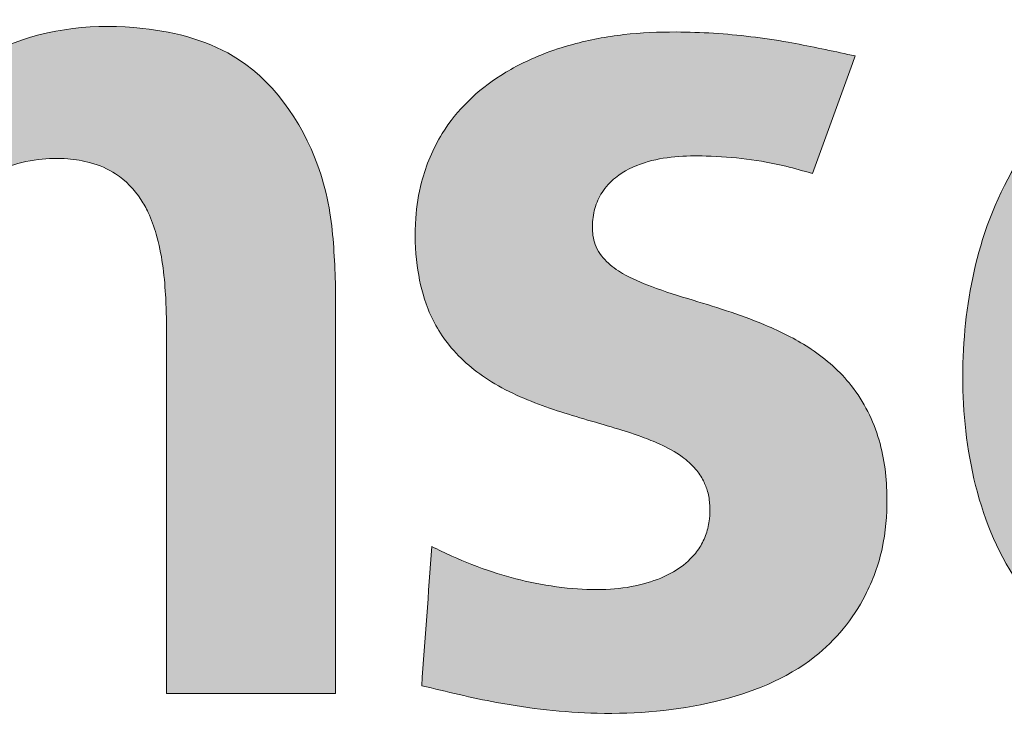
# Model space of a CAD drawing. Header units: millimetres. Extents: x 15 to 598, y 5 to 415.
# Tile 3 of 15: x 413 to 423, y 19 to 26. Entities that reach past the tile are written whole.
import ezdxf

# ---------------------------------------------------------------- set-up
doc = ezdxf.new("R2010")
doc.units = ezdxf.units.MM

# ---------------------------------------------------------------- blocks, each defined once
blk = doc.blocks.new('LOGO_sombreado')
at = {"linetype": 'Continuous'}
h = blk.add_hatch(color=7, dxfattribs=at)
edge = h.paths.add_edge_path(flags=0)
edge.add_line((6.331797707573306, 7.107547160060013), (8.019145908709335, 7.107547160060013))
edge.add_line((8.019145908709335, 7.107547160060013), (8.019145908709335, 10.26919488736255))
edge.add_spline(control_points=[(8.019145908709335, 10.26919488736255), (8.019362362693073, 10.29463798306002), (8.020131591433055, 10.38505701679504), (8.030564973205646, 10.61335023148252), (8.076487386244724, 10.96434234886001), (8.182428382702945, 11.39986354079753), (8.35407642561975, 11.76977447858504), (8.558165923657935, 12.03138583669), (8.760279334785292, 12.20580425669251), (9.011474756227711, 12.34112367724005), (9.309777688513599, 12.41061250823), (9.596346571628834, 12.41636489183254), (9.859332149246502, 12.37547313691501), (10.12801583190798, 12.26079107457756), (10.31439385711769, 12.0668926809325), (10.43241604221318, 11.85094124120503), (10.51034905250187, 11.63613438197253), (10.56461873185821, 11.3605199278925), (10.59056230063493, 11.07396862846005), (10.59927150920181, 10.79644823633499), (10.59936301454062, 10.62081539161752), (10.59941059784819, 10.52948529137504)], knot_values=[0, 0, 0, 0, 0.0141080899, 0.050136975, 0.1266500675, 0.2100168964, 0.2979317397, 0.3503161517, 0.392835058, 0.445135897, 0.5068722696, 0.5607428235, 0.6032194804, 0.6536967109, 0.7200224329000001, 0.7473273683, 0.7899836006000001, 0.8460831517, 0.9026176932, 0.9493606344, 1, 1, 1, 1], weights=[1, 1, 1, 1, 1, 1, 1, 1, 1, 1, 1, 1, 1, 1, 1, 1, 1, 1, 1, 1, 1, 1], degree=3, periodic=0)
edge.add_line((10.59941059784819, 10.52948529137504), (10.59941059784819, 7.089933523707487))
edge.add_line((10.59941059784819, 7.089933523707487), (12.27984119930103, 7.089933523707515))
edge.add_line((12.27984119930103, 7.089933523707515), (12.27984119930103, 11.17825423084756))
edge.add_spline(control_points=[(12.27984119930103, 11.17825423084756), (12.27018093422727, 11.41063298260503), (12.25502436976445, 11.77522582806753), (12.06865441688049, 12.58378423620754), (11.5049936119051, 13.45241503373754), (10.2430076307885, 13.79187371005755), (9.032160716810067, 13.66729077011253), (8.263178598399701, 13.10193907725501), (7.994606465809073, 12.73960747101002), (7.955002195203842, 12.68617721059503)], knot_values=[4, 4, 4, 4, 4.111727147, 4.1752953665, 4.4010084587, 4.562164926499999, 4.7823620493, 4.9679066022, 5, 5, 5, 5], weights=[1, 1, 1, 1, 1, 1, 1, 1, 1, 1], degree=3, periodic=0)
edge.add_line((7.955002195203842, 12.68617721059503), (7.932797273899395, 12.68617721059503))
edge.add_line((7.932797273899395, 12.68617721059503), (7.932797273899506, 13.56685902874))
edge.add_line((7.932797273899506, 13.56685902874), (6.331797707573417, 13.56685902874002))
edge.add_line((6.331797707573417, 13.56685902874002), (6.331797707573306, 7.107547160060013))
h = blk.add_hatch(color=7, dxfattribs=at)
edge = h.paths.add_edge_path(flags=0)
edge.add_spline(control_points=[(13.13744135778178, 7.167005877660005), (13.38466267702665, 7.107232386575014), (13.95811692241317, 6.968581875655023), (14.93973334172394, 6.855926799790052), (16.03338903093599, 6.947953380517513), (17.01728315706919, 7.329413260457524), (17.5362560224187, 7.96287488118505), (17.73915603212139, 8.528973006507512), (17.78343173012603, 9.058559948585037), (17.71894508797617, 9.62659346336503), (17.45487721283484, 10.15799125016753), (17.03863957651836, 10.52197647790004), (16.49795944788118, 10.7988983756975), (15.95045781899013, 10.96647465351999), (15.45882120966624, 11.11702412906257), (15.165703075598, 11.24102746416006), (14.96819193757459, 11.37894010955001), (14.85110286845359, 11.54350533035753), (14.82726032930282, 11.73546287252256), (14.85198817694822, 11.91415141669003), (14.927247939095, 12.08599217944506), (15.08846330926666, 12.25919313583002), (15.440370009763, 12.42732842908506), (16.03106276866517, 12.45292001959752), (16.59303522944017, 12.38629574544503), (16.93695766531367, 12.28711941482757), (17.02446649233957, 12.26188464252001)], knot_values=[2, 2, 2, 2, 2.0599122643, 2.138972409, 2.2315288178, 2.31709125, 2.3789596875, 2.4177604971, 2.4572912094, 2.5032136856, 2.5509832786, 2.5931723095, 2.6312086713, 2.6934154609, 2.7276676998, 2.7524402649, 2.7680084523, 2.7840048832, 2.798244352, 2.8124468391, 2.8261680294, 2.8417449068, 2.867173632, 2.915736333, 2.978559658, 3, 3, 3, 3], weights=[1, 1, 1, 1, 1, 1, 1, 1, 1, 1, 1, 1, 1, 1, 1, 1, 1, 1, 1, 1, 1, 1, 1, 1, 1, 1, 1], degree=3, periodic=0)
edge.add_line((17.02446649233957, 12.26188464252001), (17.4506067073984, 13.43084261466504))
edge.add_spline(control_points=[(17.4506067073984, 13.43084261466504), (17.42640198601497, 13.43605824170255), (17.20383759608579, 13.48401635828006), (16.73875892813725, 13.58599004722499), (16.16566903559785, 13.65617969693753), (15.6193112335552, 13.67530279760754), (15.14815020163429, 13.65577120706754), (14.70204878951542, 13.57198359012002), (14.29028800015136, 13.43739879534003), (13.9317376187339, 13.25957294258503), (13.58966655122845, 12.99362460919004), (13.3037191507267, 12.63990881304), (13.13274959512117, 12.23197374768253), (13.06313487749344, 11.78260424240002), (13.07689065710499, 11.37200822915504), (13.16968193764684, 10.93427553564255), (13.40340487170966, 10.51161530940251), (13.75770709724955, 10.21772269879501), (14.20649648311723, 9.990929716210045), (14.71468232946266, 9.825648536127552), (15.18780466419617, 9.699132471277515), (15.52682555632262, 9.565096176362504), (15.7125440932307, 9.465128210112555), (15.85826756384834, 9.337129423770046), (15.94007103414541, 9.215214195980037), (15.98817668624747, 9.092649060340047), (16.00674675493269, 8.963200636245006), (16.00345707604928, 8.820381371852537), (15.97288433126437, 8.676762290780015), (15.90778552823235, 8.540344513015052), (15.79405267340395, 8.400051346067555), (15.60548988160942, 8.267061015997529), (15.33291413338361, 8.166502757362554), (15.00119058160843, 8.115166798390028), (14.62097311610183, 8.127913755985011), (14.22729620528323, 8.186547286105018), (13.82493270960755, 8.298114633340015), (13.50040513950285, 8.423764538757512), (13.30372364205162, 8.519048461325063), (13.23774659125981, 8.551011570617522)], knot_values=[0, 0, 0, 0, 0.0056526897, 0.0519769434, 0.1086636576, 0.1371267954, 0.1767463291, 0.2160731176, 0.240290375, 0.2755004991, 0.3068587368, 0.3384929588, 0.3783359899, 0.4061471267, 0.441815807, 0.4715371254, 0.5076169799, 0.5497683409, 0.5743493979, 0.6222107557, 0.6713737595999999, 0.6860595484, 0.7053844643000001, 0.7192199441, 0.7298753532, 0.7385865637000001, 0.7490659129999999, 0.7594942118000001, 0.7710845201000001, 0.78230819, 0.7936757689, 0.8119652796, 0.8341975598, 0.8594548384, 0.8881172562, 0.9207182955, 0.9501126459, 0.9832652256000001, 1, 1, 1, 1], weights=[1, 1, 1, 1, 1, 1, 1, 1, 1, 1, 1, 1, 1, 1, 1, 1, 1, 1, 1, 1, 1, 1, 1, 1, 1, 1, 1, 1, 1, 1, 1, 1, 1, 1, 1, 1, 1, 1, 1, 1], degree=3, periodic=0)
edge.add_line((13.23774659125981, 8.551011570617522), (13.13744135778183, 7.167005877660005))
h = blk.add_hatch(color=7, dxfattribs=at)
edge = h.paths.add_edge_path(flags=0)
edge.add_spline(control_points=[(24.60712522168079, 9.759377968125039), (24.60084025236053, 10.04717214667), (24.58808143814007, 10.63140928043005), (24.4483331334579, 11.51480830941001), (24.16775047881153, 12.29438666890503), (23.63810624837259, 13.04082795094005), (22.71006394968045, 13.59784612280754), (21.61972812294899, 13.71112289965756), (20.74532033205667, 13.60871058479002), (19.95692113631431, 13.3258554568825), (19.18152765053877, 12.69036116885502), (18.67655855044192, 11.65245666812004), (18.49460710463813, 10.56853829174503), (18.53296259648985, 9.483342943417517), (18.85169941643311, 8.409212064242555), (19.55846350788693, 7.538763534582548), (20.59117119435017, 7.007154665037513), (21.84586570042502, 6.84303111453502), (23.09672385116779, 6.936289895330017), (23.83871005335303, 7.273216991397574), (24.13211671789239, 7.406449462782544)], knot_values=[2, 2, 2, 2, 2.0466358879, 2.0946732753, 2.1444687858, 2.1794892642, 2.2412966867, 2.3128243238, 2.3533943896, 2.3832297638, 2.4477269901, 2.5097264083, 2.566318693, 2.6245448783, 2.6846055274, 2.7447722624, 2.8007983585, 2.8685466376, 2.9480188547, 3, 3, 3, 3], weights=[1, 1, 1, 1, 1, 1, 1, 1, 1, 1, 1, 1, 1, 1, 1, 1, 1, 1, 1, 1, 1], degree=3, periodic=0)
edge.add_line((24.13211671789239, 7.406449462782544), (24.13211671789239, 8.77710842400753))
edge.add_spline(control_points=[(24.13211671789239, 8.77710842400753), (24.02848456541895, 8.720509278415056), (23.80741621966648, 8.599771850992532), (23.43488956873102, 8.427360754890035), (23.01401733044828, 8.27290893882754), (22.54012279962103, 8.159144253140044), (22.09226673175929, 8.115460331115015), (21.65633838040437, 8.132460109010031), (21.27940137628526, 8.211928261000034), (20.9414278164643, 8.359993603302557), (20.64225696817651, 8.572829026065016), (20.39706316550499, 8.859163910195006), (20.22889088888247, 9.21020744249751), (20.16074901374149, 9.493657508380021), (20.13611960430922, 9.675157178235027), (20.13101035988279, 9.73979611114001), (20.12946255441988, 9.759377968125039)], knot_values=[0, 0, 0, 0, 0.0704738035, 0.1503348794, 0.2448156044, 0.3376195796, 0.4405313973, 0.5123280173, 0.5973943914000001, 0.6688196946, 0.7310421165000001, 0.8151817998, 0.8907141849, 0.9612986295, 0.9882757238, 1, 1, 1, 1], weights=[1, 1, 1, 1, 1, 1, 1, 1, 1, 1, 1, 1, 1, 1, 1, 1, 1], degree=3, periodic=0)
edge.add_line((20.12946255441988, 9.759377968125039), (24.60712522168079, 9.759377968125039))
edge = h.paths.add_edge_path(flags=0)
edge.add_spline(control_points=[(20.12942845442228, 10.91600675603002), (20.13197034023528, 10.94244384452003), (20.14000717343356, 11.02603157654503), (20.16523850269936, 11.19025108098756), (20.23512850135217, 11.47717103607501), (20.3913723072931, 11.82911507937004), (20.68087640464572, 12.15580630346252), (21.01569532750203, 12.34392997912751), (21.31602564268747, 12.42002805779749), (21.57494505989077, 12.44246300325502), (21.85909407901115, 12.43384335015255), (22.22906819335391, 12.34785379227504), (22.61536934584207, 12.07570240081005), (22.8464384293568, 11.67701377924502), (22.96176469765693, 11.28179388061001), (22.98536078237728, 11.03733778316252), (22.99707223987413, 10.91600675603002)], knot_values=[0, 0, 0, 0, 0.0170748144, 0.0539864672, 0.1067005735, 0.2067150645, 0.2982378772, 0.3823201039, 0.4495018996, 0.495973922, 0.5490574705, 0.6318662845, 0.7367338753, 0.8423938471, 0.9217752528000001, 1, 1, 1, 1], weights=[1, 1, 1, 1, 1, 1, 1, 1, 1, 1, 1, 1, 1, 1, 1, 1, 1], degree=3, periodic=0)
edge.add_line((22.99707223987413, 10.91600675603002), (20.12942845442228, 10.91600675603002))
at = {"color": 8, "linetype": 'Continuous', "lineweight": 0}
for points, knots in [([(12.27984119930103, 11.17825423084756), (12.27018093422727, 11.41063298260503), (12.25502436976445, 11.77522582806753), (12.06865441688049, 12.58378423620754), (11.5049936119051, 13.45241503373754), (10.2430076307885, 13.79187371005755), (9.032160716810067, 13.66729077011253), (8.263178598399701, 13.10193907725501), (7.994606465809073, 12.73960747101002), (7.955002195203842, 12.68617721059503)], [4, 4, 4, 4, 4.111727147, 4.1752953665, 4.4010084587, 4.562164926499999, 4.7823620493, 4.9679066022, 5, 5, 5, 5]), ([(17.4506067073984, 13.43084261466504), (17.42640198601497, 13.43605824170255), (17.20383759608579, 13.48401635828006), (16.73875892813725, 13.58599004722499), (16.16566903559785, 13.65617969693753), (15.6193112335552, 13.67530279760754), (15.14815020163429, 13.65577120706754), (14.70204878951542, 13.57198359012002), (14.29028800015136, 13.43739879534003), (13.9317376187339, 13.25957294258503), (13.58966655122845, 12.99362460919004), (13.3037191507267, 12.63990881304), (13.13274959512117, 12.23197374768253), (13.06313487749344, 11.78260424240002), (13.07689065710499, 11.37200822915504), (13.16968193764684, 10.93427553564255), (13.40340487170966, 10.51161530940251), (13.75770709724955, 10.21772269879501), (14.20649648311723, 9.990929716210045), (14.71468232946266, 9.825648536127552), (15.18780466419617, 9.699132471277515), (15.52682555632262, 9.565096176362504), (15.7125440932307, 9.465128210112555), (15.85826756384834, 9.337129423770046), (15.94007103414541, 9.215214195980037), (15.98817668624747, 9.092649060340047), (16.00674675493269, 8.963200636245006), (16.00345707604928, 8.820381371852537), (15.97288433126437, 8.676762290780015), (15.90778552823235, 8.540344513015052), (15.79405267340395, 8.400051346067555), (15.60548988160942, 8.267061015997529), (15.33291413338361, 8.166502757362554), (15.00119058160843, 8.115166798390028), (14.62097311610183, 8.127913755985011), (14.22729620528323, 8.186547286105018), (13.82493270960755, 8.298114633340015), (13.50040513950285, 8.423764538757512), (13.30372364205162, 8.519048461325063), (13.23774659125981, 8.551011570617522)], [0, 0, 0, 0, 0.0056526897, 0.0519769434, 0.1086636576, 0.1371267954, 0.1767463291, 0.2160731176, 0.240290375, 0.2755004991, 0.3068587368, 0.3384929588, 0.3783359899, 0.4061471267, 0.441815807, 0.4715371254, 0.5076169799, 0.5497683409, 0.5743493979, 0.6222107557, 0.6713737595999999, 0.6860595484, 0.7053844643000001, 0.7192199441, 0.7298753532, 0.7385865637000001, 0.7490659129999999, 0.7594942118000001, 0.7710845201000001, 0.78230819, 0.7936757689, 0.8119652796, 0.8341975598, 0.8594548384, 0.8881172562, 0.9207182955, 0.9501126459, 0.9832652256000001, 1, 1, 1, 1]), ([(24.60712522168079, 9.759377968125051), (24.60084025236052, 10.04717214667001), (24.58808143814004, 10.63140928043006), (24.44833313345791, 11.51480830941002), (24.16775047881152, 12.29438666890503), (23.63810624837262, 13.04082795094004), (22.71006394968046, 13.59784612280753), (21.619728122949, 13.71112289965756), (20.74532033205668, 13.60871058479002), (19.95692113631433, 13.32585545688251), (19.18152765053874, 12.69036116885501), (18.67655855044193, 11.65245666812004), (18.4946071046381, 10.56853829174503), (18.53296259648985, 9.483342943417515), (18.85169941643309, 8.409212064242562), (19.55846350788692, 7.538763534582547), (20.59117119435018, 7.007154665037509), (21.84586570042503, 6.843031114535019), (23.0967238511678, 6.936289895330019), (23.83871005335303, 7.273216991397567), (24.13211671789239, 7.406449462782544)], [2, 2, 2, 2, 2.0466358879, 2.0946732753, 2.1444687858, 2.1794892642, 2.2412966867, 2.3128243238, 2.3533943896, 2.3832297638, 2.4477269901, 2.5097264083, 2.566318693, 2.6245448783, 2.6846055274, 2.7447722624, 2.8007983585, 2.8685466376, 2.9480188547, 3, 3, 3, 3]), ([(8.019145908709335, 10.26919488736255), (8.019362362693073, 10.29463798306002), (8.020131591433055, 10.38505701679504), (8.030564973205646, 10.61335023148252), (8.076487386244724, 10.96434234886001), (8.182428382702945, 11.39986354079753), (8.35407642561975, 11.76977447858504), (8.558165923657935, 12.03138583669), (8.760279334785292, 12.20580425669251), (9.011474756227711, 12.34112367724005), (9.309777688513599, 12.41061250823), (9.596346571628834, 12.41636489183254), (9.859332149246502, 12.37547313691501), (10.12801583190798, 12.26079107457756), (10.31439385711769, 12.0668926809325), (10.43241604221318, 11.85094124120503), (10.51034905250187, 11.63613438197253), (10.56461873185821, 11.3605199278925), (10.59056230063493, 11.07396862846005), (10.59927150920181, 10.79644823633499), (10.59936301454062, 10.62081539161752), (10.59941059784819, 10.52948529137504)], [0, 0, 0, 0, 0.0141080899, 0.050136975, 0.1266500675, 0.2100168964, 0.2979317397, 0.3503161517, 0.392835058, 0.445135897, 0.5068722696, 0.5607428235, 0.6032194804, 0.6536967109, 0.7200224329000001, 0.7473273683, 0.7899836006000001, 0.8460831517, 0.9026176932, 0.9493606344, 1, 1, 1, 1]), ([(13.13744135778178, 7.167005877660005), (13.38466267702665, 7.107232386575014), (13.95811692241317, 6.968581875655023), (14.93973334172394, 6.855926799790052), (16.03338903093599, 6.947953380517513), (17.01728315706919, 7.329413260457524), (17.5362560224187, 7.96287488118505), (17.73915603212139, 8.528973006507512), (17.78343173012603, 9.058559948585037), (17.71894508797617, 9.62659346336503), (17.45487721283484, 10.15799125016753), (17.03863957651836, 10.52197647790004), (16.49795944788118, 10.7988983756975), (15.95045781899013, 10.96647465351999), (15.45882120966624, 11.11702412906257), (15.165703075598, 11.24102746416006), (14.96819193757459, 11.37894010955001), (14.85110286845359, 11.54350533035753), (14.82726032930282, 11.73546287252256), (14.85198817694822, 11.91415141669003), (14.927247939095, 12.08599217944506), (15.08846330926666, 12.25919313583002), (15.440370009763, 12.42732842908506), (16.03106276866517, 12.45292001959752), (16.59303522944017, 12.38629574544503), (16.93695766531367, 12.28711941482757), (17.02446649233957, 12.26188464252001)], [2, 2, 2, 2, 2.0599122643, 2.138972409, 2.2315288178, 2.31709125, 2.3789596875, 2.4177604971, 2.4572912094, 2.5032136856, 2.5509832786, 2.5931723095, 2.6312086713, 2.6934154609, 2.7276676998, 2.7524402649, 2.7680084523, 2.7840048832, 2.798244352, 2.8124468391, 2.8261680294, 2.8417449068, 2.867173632, 2.915736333, 2.978559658, 3, 3, 3, 3])]:
    blk.add_open_spline(points, degree=3, knots=knots, dxfattribs=at)
for points in [[(17.02446649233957, 12.26188464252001), (17.16651323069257, 12.65153729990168), (17.30855996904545, 13.04118995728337), (17.4506067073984, 13.43084261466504)], [(12.27984119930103, 7.089933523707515), (12.27984119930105, 8.452707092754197), (12.27984119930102, 9.81548066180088), (12.27984119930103, 11.17825423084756)], [(10.59941059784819, 10.52948529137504), (10.59941059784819, 9.382968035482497), (10.59941059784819, 8.236450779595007), (10.59941059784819, 7.089933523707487)], [(13.23774659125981, 8.551011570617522), (13.20431151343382, 8.089676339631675), (13.17087643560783, 7.628341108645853), (13.13744135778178, 7.167005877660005)], [(10.59941059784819, 7.089933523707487), (11.15955413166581, 7.089933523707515), (11.71969766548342, 7.089933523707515), (12.27984119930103, 7.089933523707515)]]:
    blk.add_open_spline(points, degree=3, dxfattribs=at)

msp = doc.modelspace()

# ---------------------------------------------------------------- block references
at = {"color": 7, "linetype": 'Continuous'}
msp.add_blockref('LOGO_sombreado', (404.0096253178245, 12.29796389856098), dxfattribs=at)

doc.saveas('drawing.dxf')
